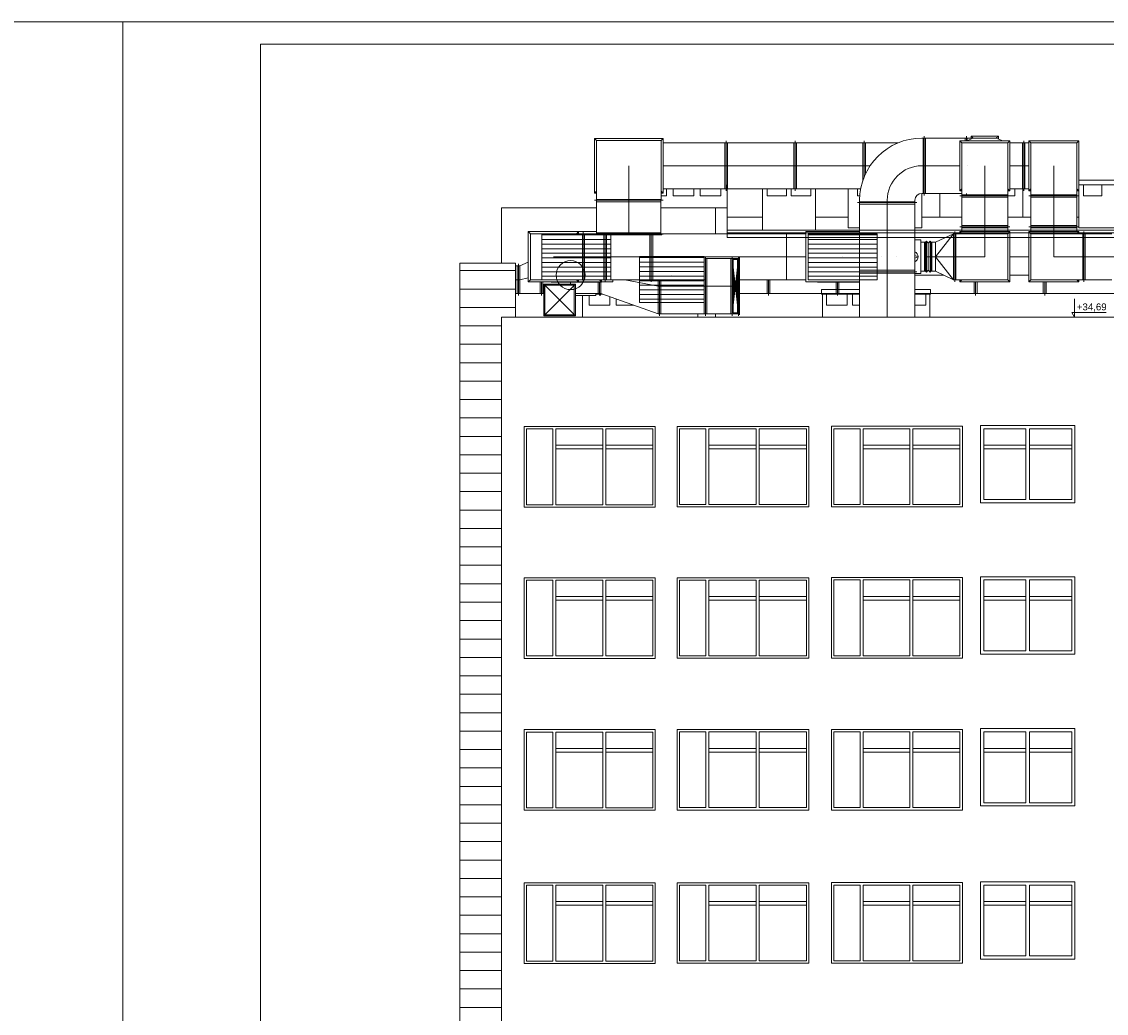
# Paper-space layout 'A-43 ELEWACJE' of a CAD drawing. Header units: millimetres. Extents: x -1100 to 1100, y 0 to 900.
# Tile 11 of 24: x -22 to 214, y 685 to 900. Entities that reach past the tile are written whole.
import ezdxf
from ezdxf.xclip import XClip

# ---------------------------------------------------------------- set-up
doc = ezdxf.new("R2010")
doc.units = ezdxf.units.MM
doc.header["$MEASUREMENT"] = 0
doc.header["$XCLIPFRAME"] = 0
for name, pattern in [('DASHDOT', [254, 127, -63.5, 0, -63.5]), ('DASHED', [2000, 1000, -1000]), ('DO', [40000, 30000, -5000, 0, -5000])]:
    doc.linetypes.add(name, pattern=pattern)
for name, color, linetype, lineweight in [('_p. II sufity_2_0_Nr_pióra__1', 7, 'Continuous', 20), ('A_Arkusz_Nr_pióra__1', 7, 'Continuous', 20), ('A_ściany_Nr_pióra__1', 7, 'Continuous', 20), ('A_ściany_Nr_pióra__2', 8, 'Continuous', 13), ('A_ściany_Nr_pióra__3', 252, 'Continuous', 13)]:
    doc.layers.add(name, color=color, linetype=linetype, lineweight=lineweight)
doc.layers.add('A_sanitarne_Nr_pióra__6', color=7, linetype='Continuous', lineweight=13, true_color=0xa9a9a9)
doc.layers.add('A_wymiary_Nr_pióra__7', color=7, linetype='Continuous', lineweight=18, true_color=0x171717)
doc.layers.add('A_ściany', color=7, linetype='Continuous')
doc.styles.add('STYL_AUTOMATYCZNY_4', font='arial.ttf')
picture_1 = doc.add_image_def('image1.tif', size_in_pixel=(6497, 5315))

# ---------------------------------------------------------------- blocks, each defined once
blk = doc.blocks.new('Rysunek_2_2', base_point=(-550, 450))
at = {"layer": '_p. II sufity_2_0_Nr_pióra__1', "color": 7, "lineweight": 20}
image = blk.add_image(picture_1, insert=(-1100, 0), size_in_units=(1100, 900), dxfattribs=at)
image.set_boundary_path([(-0.5, -0.5), (6496.5, 5314.5)])
blk = doc.blocks.new('Rysunek_3_3', base_point=(-1601.65, 1773.94))
at = {"layer": 'A_ściany', "linetype": 'Continuous', "lineweight": 13}
h = blk.add_hatch(dxfattribs=at)
h.set_pattern_fill('BONIE_0003', color=8, style=0, pattern_type=2)
h.set_pattern_definition([(0, (-1601.6475, 1773.9432), (0, 4), [])])
h.paths.add_polyline_path([(82.22, 563.35), (82.22, 835.84), (85.27, 835.84), (85.27, 847.36), (73.22, 847.36), (73.22, 563.35)])
at = {"layer": 'A_sanitarne_Nr_pióra__6', "color": 253, "linetype": 'Continuous', "lineweight": 13, "true_color": 0xa9a9a9}
for p, q in [((102.46, 874.66), (102.91, 874.21)), ((102.46, 874.66), (102.46, 862.76)), ((117.36, 874.66), (102.46, 874.66)), ((116.91, 874.21), (117.36, 874.66)), ((117.36, 862.76), (117.36, 874.66)), ((173.55, 874.71), (174.05, 874.71)), ((173.85, 862.71), (173.85, 874.71)), ((174.05, 862.26), (174.05, 875.16)), ((174.05, 875.16), (174.05, 862.26)), ((184.3, 874.71), (174.05, 874.71)), ((174.35, 862.71), (174.35, 874.71)), ((182.95, 874.16), (182.95, 874.71)), ((183.25, 874.16), (183.25, 875.16)), ((184.75, 874.71), (183.38, 874.16)), ((183.45, 874.19), (183.45, 874.71)), ((184.75, 874.71), (184.3, 875.16)), ((184.3, 874.53), (184.3, 875.16)), ((184.3, 875.16), (190.2, 875.16)), ((184.75, 874.71), (189.75, 874.71)), ((190.2, 875.16), (189.75, 874.71)), ((191.13, 874.16), (189.75, 874.71)), ((190.2, 875.16), (190.2, 874.53)), ((102.91, 874.21), (116.91, 874.21)), ((102.91, 861.21), (102.91, 874.21)), ((116.91, 874.21), (116.91, 861.21)), ((117.36, 873.71), (168.45, 873.71)), ((130.75, 873.71), (130.75, 863.71)), ((131.05, 874.16), (131.05, 863.26)), ((131.35, 873.71), (131.35, 863.71)), ((145.75, 873.71), (145.75, 863.71)), ((146.05, 874.16), (146.05, 863.26)), ((146.35, 873.71), (146.35, 863.71)), ((160.75, 873.71), (160.75, 865.51)), ((161.05, 874.16), (161.05, 866.32)), ((161.35, 873.71), (161.35, 867)), ((174.05, 873.71), (174.05, 873.71)), ((182.25, 873.71), (181.8, 874.16)), ((181.8, 874.16), (192.7, 874.16)), ((181.8, 863.26), (181.8, 874.16)), ((182.25, 854.41), (182.25, 873.71)), ((192.25, 873.71), (182.25, 873.71)), ((192.7, 874.16), (192.25, 873.71)), ((192.25, 854.41), (192.25, 873.71)), ((192.7, 874.16), (192.7, 863.26)), ((192.7, 873.71), (196.8, 873.71)), ((195.45, 873.71), (195.45, 863.71)), ((195.75, 874.16), (195.75, 863.26)), ((195.95, 873.71), (195.95, 863.71)), ((196.8, 874.16), (197.25, 873.71)), ((196.8, 874.16), (207.7, 874.16)), ((196.8, 874.16), (196.8, 863.26)), ((197.25, 854.41), (197.25, 873.71)), ((207.25, 873.71), (197.25, 873.71)), ((207.25, 873.71), (207.7, 874.16)), ((207.25, 854.41), (207.25, 873.71)), ((207.7, 874.16), (207.7, 863.26)), ((102.46, 862.76), (102.91, 863.21)), ((102.46, 862.76), (102.91, 862.76)), ((117.36, 862.76), (116.91, 863.21)), ((116.91, 862.76), (117.36, 862.76)), ((117.36, 863.71), (160.28, 863.71)), ((173.55, 862.71), (174.05, 862.71)), ((174.05, 863.71), (174.05, 863.71)), ((182.25, 862.71), (174.05, 862.71)), ((181.8, 863.26), (182.25, 863.71)), ((182.25, 863.26), (181.8, 863.26)), ((192.7, 863.26), (192.25, 863.71)), ((192.7, 863.26), (192.25, 863.26)), ((192.7, 863.71), (196.8, 863.71)), ((196.8, 863.26), (197.25, 863.71)), ((196.8, 863.26), (197.25, 863.26)), ((207.7, 863.26), (207.25, 863.71)), ((207.25, 863.26), (207.7, 863.26)), ((117.34, 861.21), (102.44, 861.21)), ((102.89, 861.21), (102.89, 853.87)), ((116.89, 860.91), (102.89, 860.91)), ((116.91, 861.41), (102.91, 861.41)), ((116.89, 853.87), (116.89, 861.21)), ((117.36, 861.21), (117.34, 861.21)), ((172.5, 860.71), (159.6, 860.71)), ((160.05, 861.21), (160.05, 835.84)), ((172.05, 860.91), (160.05, 860.91)), ((172.05, 860.41), (160.05, 860.41)), ((172.05, 835.84), (172.05, 861.21)), ((192.7, 862.21), (181.8, 862.21)), ((182.25, 862.41), (192.25, 862.41)), ((182.25, 861.91), (192.25, 861.91)), ((207.7, 862.21), (196.8, 862.21)), ((197.25, 862.41), (207.25, 862.41)), ((197.25, 861.91), (207.25, 861.91)), ((181.8, 855.46), (192.7, 855.46)), ((182.25, 855.76), (192.25, 855.76)), ((196.8, 855.46), (207.7, 855.46)), ((197.25, 855.76), (207.25, 855.76)), ((102.89, 854.41), (88.06, 854.41)), ((88.51, 853.96), (88.06, 854.41)), ((88.06, 843.51), (88.06, 854.41)), ((88.51, 853.96), (102.89, 853.96)), ((88.51, 853.96), (88.51, 843.96)), ((93.06, 854.46), (93.11, 854.41)), ((93.06, 854.41), (93.06, 854.46)), ((93.06, 854.46), (102.89, 854.46)), ((98.96, 854.41), (98.51, 853.96)), ((98.96, 854.41), (98.96, 853.96)), ((99.81, 843.96), (99.81, 853.96)), ((100.01, 854.41), (100.01, 843.51)), ((100.31, 843.96), (100.31, 853.96)), ((117.34, 853.87), (102.44, 853.87)), ((117.09, 853.88), (102.69, 853.88)), ((102.69, 853.68), (117.09, 853.68)), ((116.89, 854.17), (102.89, 854.17)), ((116.89, 854.08), (102.89, 854.08)), ((104.45, 843.96), (104.45, 853.87)), ((104.75, 843.51), (104.75, 853.87)), ((105.05, 843.96), (105.05, 853.87)), ((114.49, 843.96), (114.49, 853.87)), ((114.79, 843.51), (114.79, 853.87)), ((115.09, 843.96), (115.09, 853.87)), ((148.4, 853.96), (116.89, 853.96)), ((144.19, 853.96), (144.19, 843.96)), ((160.05, 854.41), (148.4, 854.41)), ((148.4, 854.41), (148.4, 843.51)), ((160.05, 853.96), (148.85, 853.96)), ((148.85, 853.96), (148.85, 843.96)), ((160.05, 853.71), (148.85, 853.71)), ((150.9, 854.46), (150.95, 854.41)), ((160.05, 854.46), (150.9, 854.46)), ((150.9, 854.46), (150.9, 854.41)), ((176.55, 852.11), (180.45, 853.96)), ((180.45, 853.96), (176.55, 848.96)), ((180.45, 853.96), (180.45, 843.96)), ((180.45, 853.96), (192.25, 853.96)), ((180.75, 843.51), (180.75, 854.41)), ((180.95, 843.96), (180.95, 853.96)), ((182.25, 853.96), (181.8, 854.41)), ((181.8, 853.96), (181.8, 854.41)), ((181.8, 854.41), (192.7, 854.41)), ((182.25, 855.26), (192.25, 855.26)), ((192.7, 854.41), (192.25, 853.96)), ((192.25, 853.96), (192.25, 843.96)), ((192.7, 854.41), (192.7, 843.51)), ((196.8, 854.41), (197.25, 853.96)), ((196.8, 854.41), (207.7, 854.41)), ((196.8, 843.51), (196.8, 854.41)), ((197.25, 855.26), (207.25, 855.26)), ((197.25, 853.96), (214.85, 853.96)), ((197.25, 853.96), (197.25, 843.96)), ((207.7, 854.41), (207.25, 853.96)), ((207.7, 854.41), (207.7, 853.96)), ((208.55, 853.96), (208.55, 843.96)), ((208.75, 854.41), (208.75, 843.51)), ((209.05, 843.96), (209.05, 853.96)), ((160.05, 852.71), (148.85, 852.71)), ((160.05, 851.71), (148.85, 851.71)), ((160.05, 850.71), (148.85, 850.71)), ((172.05, 852.61), (173.35, 852.61)), ((173.35, 852.61), (173.35, 845.31)), ((173.35, 852.11), (174.35, 852.11)), ((174.15, 845.81), (174.15, 852.11)), ((174.35, 852.11), (174.55, 852.31)), ((174.35, 852.11), (174.35, 845.81)), ((174.55, 852.31), (174.95, 851.91)), ((174.55, 852.31), (174.55, 845.61)), ((174.95, 851.91), (175.35, 852.31)), ((174.95, 851.91), (174.95, 846.01)), ((175.35, 852.31), (175.55, 852.11)), ((175.35, 852.31), (175.35, 845.61)), ((175.55, 852.11), (176.55, 852.11)), ((175.55, 852.11), (175.55, 845.81)), ((175.75, 845.81), (175.75, 852.11)), ((176.55, 852.11), (176.55, 845.81)), ((126.57, 849.01), (126.57, 836.11)), ((126.57, 848.56), (133.74, 848.56)), ((126.87, 848.56), (126.87, 836.56)), ((132.09, 848.56), (132.09, 836.56)), ((132.39, 849.01), (132.39, 836.11)), ((132.39, 849.01), (132.39, 836.11)), ((133.74, 848.56), (132.39, 836.56)), ((132.39, 848.56), (133.74, 836.56)), ((133.56, 848.36), (132.56, 848.36)), ((132.56, 848.36), (132.56, 836.76)), ((133.54, 848.56), (133.54, 836.56)), ((133.56, 836.76), (133.56, 848.36)), ((133.74, 849.01), (133.74, 836.11)), ((133.94, 836.36), (133.94, 848.76)), ((160.05, 849.71), (148.85, 849.71)), ((160.05, 848.71), (148.85, 848.71)), ((172.75, 848.96), (172.05, 849.25)), ((172.05, 848.67), (172.75, 848.96)), ((176.55, 848.96), (180.45, 843.96)), ((192.7, 848.96), (196.8, 848.96)), ((86.26, 846.96), (85.27, 846.96)), ((85.66, 840.96), (85.66, 846.96)), ((85.96, 840.51), (85.96, 847.41)), ((88.06, 847.78), (86.26, 846.96)), ((86.26, 840.96), (86.26, 846.96)), ((132.43, 848.21), (132.43, 836.92)), ((132.58, 846.8), (132.58, 838.33)), ((133.54, 846.8), (133.54, 838.33)), ((133.7, 848.21), (133.7, 836.92)), ((160.05, 847.71), (148.85, 847.71)), ((160.05, 846.71), (148.85, 846.71)), ((172.05, 846.01), (160.05, 846.01)), ((174.95, 846.01), (174.55, 845.61)), ((175.35, 845.61), (174.95, 846.01)), ((88.06, 843.51), (88.51, 843.96)), ((126.57, 843.96), (88.51, 843.96)), ((98.96, 843.51), (98.51, 843.96)), ((98.96, 843.96), (98.96, 843.51)), ((103.96, 843.51), (103.51, 843.96)), ((103.96, 843.92), (106.01, 843.96)), ((103.96, 843.46), (103.96, 843.96)), ((106.46, 843.96), (106.46, 843.51)), ((116.27, 843.96), (116.27, 836.56)), ((116.57, 843.96), (116.57, 836.11)), ((116.57, 836.11), (116.57, 843.96)), ((116.87, 836.56), (116.87, 843.96)), ((126.27, 836.56), (126.27, 843.96)), ((132.74, 845.38), (132.74, 839.74)), ((132.9, 843.97), (132.9, 841.15)), ((133.22, 843.97), (133.22, 841.15)), ((133.38, 845.38), (133.38, 839.74)), ((148.4, 843.96), (133.74, 843.96)), ((139.96, 843.96), (139.96, 840.96)), ((140.26, 843.96), (140.26, 840.51)), ((140.56, 843.96), (140.56, 840.96)), ((172.5, 845.71), (148.85, 845.71)), ((160.05, 844.71), (148.85, 844.71)), ((148.85, 843.96), (160.05, 843.96)), ((172.05, 845.41), (160.05, 845.41)), ((172.05, 845.31), (173.35, 845.31)), ((174.35, 845.81), (173.35, 845.81)), ((174.55, 845.61), (174.35, 845.81)), ((175.55, 845.81), (175.35, 845.61)), ((175.55, 845.81), (176.55, 845.81)), ((180.45, 843.96), (176.55, 845.81)), ((192.25, 843.96), (180.45, 843.96)), ((181.8, 843.51), (182.25, 843.96)), ((181.8, 843.51), (181.8, 843.96)), ((192.7, 843.51), (192.25, 843.96)), ((196.8, 843.51), (197.25, 843.96)), ((197.25, 843.96), (214.85, 843.96)), ((207.25, 843.96), (207.7, 843.51)), ((207.7, 843.96), (207.7, 843.51)), ((88.06, 843.51), (106.46, 843.51)), ((90.66, 840.96), (90.66, 843.51)), ((90.96, 840.51), (90.96, 843.51)), ((91.26, 843.51), (91.26, 840.96)), ((91.41, 843.01), (98.31, 836.11)), ((91.41, 836.11), (91.41, 843.01)), ((91.41, 843.01), (98.31, 843.01)), ((98.31, 843.01), (91.41, 836.11)), ((91.66, 842.76), (91.66, 836.36)), ((98.06, 842.76), (91.66, 842.76)), ((93.11, 843.51), (93.06, 843.46)), ((93.06, 843.46), (93.06, 843.51)), ((103.96, 843.46), (93.06, 843.46)), ((97.26, 843.01), (97.26, 843.46)), ((98.06, 836.36), (98.06, 842.76)), ((98.31, 843.01), (98.31, 836.11)), ((103.26, 843.46), (103.26, 840.96)), ((103.56, 840.51), (103.56, 843.46)), ((103.86, 843.46), (103.86, 840.96)), ((103.96, 843.46), (103.91, 843.51)), ((148.4, 843.51), (160.05, 843.51)), ((150.9, 843.46), (150.95, 843.51)), ((150.9, 843.51), (150.9, 843.46)), ((150.9, 843.46), (160.05, 843.46)), ((154.96, 843.46), (154.96, 840.96)), ((155.26, 843.46), (155.26, 840.51)), ((155.56, 843.46), (155.56, 840.96)), ((192.7, 843.51), (181.8, 843.51)), ((184.96, 843.51), (184.96, 840.96)), ((185.26, 843.51), (185.26, 840.51)), ((185.56, 843.51), (185.56, 840.96)), ((207.7, 843.51), (196.8, 843.51)), ((199.96, 843.51), (199.96, 840.96)), ((200.26, 843.51), (200.26, 840.51)), ((200.56, 843.51), (200.56, 840.96)), ((85.27, 840.96), (91.41, 840.96)), ((98.31, 840.96), (103.86, 840.96)), ((98.31, 840.51), (102.71, 840.51)), ((102.71, 840.51), (102.71, 840.96)), ((103.76, 840.96), (103.76, 840.51)), ((103.86, 840.96), (116.27, 836.56)), ((133.74, 840.96), (160.05, 840.96)), ((172.05, 840.96), (226, 840.96)), ((116.27, 836.56), (116.57, 836.56)), ((116.57, 836.56), (133.74, 836.56)), ((132.56, 836.76), (133.56, 836.76)), ((98.31, 836.11), (91.41, 836.11)), ((91.66, 836.36), (98.06, 836.36))]:
    blk.add_line(p, q, dxfattribs=at)
at = {"layer": 'A_sanitarne_Nr_pióra__6', "color": 253, "linetype": 'DO', "lineweight": 13, "true_color": 0xa9a9a9}
for p, q in [((109.91, 868.71), (109.91, 861.21)), ((117.36, 868.71), (162.33, 868.71)), ((174.05, 868.71), (174.05, 868.71)), ((192.7, 868.71), (196.8, 868.71)), ((202.25, 848.96), (202.25, 868.71)), ((109.89, 861.21), (109.89, 853.87)), ((221.15, 848.96), (202.25, 848.96))]:
    blk.add_line(p, q, dxfattribs=at)
at = {"layer": 'A_sanitarne_Nr_pióra__6', "color": 253, "linetype": 'DASHDOT', "lineweight": 13, "true_color": 0xa9a9a9}
for p, q in [((174.05, 868.71), (173.55, 868.71)), ((181.8, 868.71), (174.05, 868.71)), ((187.25, 848.96), (187.25, 868.71)), ((166.05, 861.21), (166.05, 835.84)), ((93.51, 848.96), (148.4, 848.96)), ((187.25, 848.96), (174.15, 848.96)), ((86.26, 843.96), (85.27, 843.96)), ((88.06, 844.37), (86.26, 843.96)), ((109.03, 843.96), (116.27, 842.56)), ((172.05, 844.96), (178.35, 844.96)), ((192.7, 844.96), (196.8, 844.96)), ((116.27, 842.56), (116.57, 842.56)), ((132.39, 842.56), (116.57, 842.56))]:
    blk.add_line(p, q, dxfattribs=at)
at = {"layer": 'A_sanitarne_Nr_pióra__6', "color": 253, "linetype": 'DASHED', "lineweight": 13, "true_color": 0xa9a9a9}
for p, q in [((91.01, 843.96), (91.01, 853.96)), ((91.01, 853.71), (106.01, 853.71)), ((102.89, 853.96), (106.01, 853.96)), ((106.01, 853.96), (106.01, 843.96)), ((163.85, 853.96), (160.05, 853.96)), ((163.85, 853.71), (160.05, 853.71)), ((163.85, 843.96), (163.85, 853.96)), ((91.01, 852.71), (106.01, 852.71)), ((91.01, 851.71), (106.01, 851.71)), ((91.01, 850.71), (106.01, 850.71)), ((163.85, 852.71), (160.05, 852.71)), ((163.85, 851.71), (160.05, 851.71)), ((163.85, 850.71), (160.05, 850.71)), ((91.01, 849.71), (106.01, 849.71)), ((91.01, 848.71), (106.01, 848.71)), ((126.26, 849.01), (112.26, 849.01)), ((112.26, 849.01), (112.26, 839.01)), ((126.26, 848.76), (112.26, 848.76)), ((126.26, 839.01), (126.26, 849.01)), ((163.85, 849.71), (160.05, 849.71)), ((163.85, 848.71), (160.05, 848.71)), ((91.01, 847.71), (106.01, 847.71)), ((91.01, 846.71), (106.01, 846.71)), ((126.26, 847.76), (112.26, 847.76)), ((126.26, 846.76), (112.26, 846.76)), ((163.85, 847.71), (160.05, 847.71)), ((163.85, 846.71), (160.05, 846.71)), ((91.01, 845.71), (106.01, 845.71)), ((91.01, 844.71), (106.01, 844.71)), ((126.26, 845.76), (112.26, 845.76)), ((126.26, 844.76), (112.26, 844.76)), ((126.26, 843.76), (112.26, 843.76)), ((163.85, 844.71), (160.05, 844.71)), ((160.05, 843.96), (163.85, 843.96)), ((126.26, 842.76), (112.26, 842.76)), ((126.26, 841.76), (112.26, 841.76)), ((126.26, 840.76), (112.26, 840.76)), ((126.26, 839.76), (112.26, 839.76)), ((112.26, 839.01), (126.26, 839.01))]:
    blk.add_line(p, q, dxfattribs=at)
at = {"layer": 'A_sanitarne_Nr_pióra__6', "color": 253, "linetype": 'Continuous', "lineweight": 13, "true_color": 0xa9a9a9}
for centre, radius in [((183.55, 868.71), 0.0005), ((156.35, 848.96), 0.0005), ((164.85, 848.96), 0.0005), ((168.15, 848.96), 0.0005), ((97.26, 844.96), 3.15), ((119.26, 844.96), 0.0005), ((94.86, 839.56), 0.0005)]:
    blk.add_circle(centre, radius, dxfattribs=at)
for centre, radius, start, end in [((173.55, 861.21), 13.5, 90, 180), ((173.55, 861.21), 1.5, 90, 180), ((171.55, 848.96), 1.2, 294.4496, 65.5404)]:
    blk.add_arc(centre, radius, start, end, dxfattribs=at)
at = {"layer": 'A_sanitarne_Nr_pióra__6', "color": 253, "linetype": 'DASHDOT', "lineweight": 13, "true_color": 0xa9a9a9}
blk.add_arc((173.55, 861.21), 7.5, 90, 180, dxfattribs=at)
at = {"layer": 'A_wymiary_Nr_pióra__7', "color": 250, "linetype": 'Continuous', "lineweight": 18, "true_color": 0x171717}
for p, q in [((206.75, 835.84), (206.75, 839.84)), ((206.75, 835.84), (206.17, 836.84)), ((206.17, 836.84), (206.75, 836.84)), ((206.75, 836.84), (213.6, 836.84)), ((206.75, 835.84), (206, 835.84)), ((206.75, 835.84), (207.5, 835.84))]:
    blk.add_line(p, q, dxfattribs=at)
at = {"layer": 'A_ściany_Nr_pióra__1', "color": 7, "linetype": 'Continuous', "lineweight": 20}
for p, q in [((82.22, 859.56), (82.22, 847.57)), ((102.89, 859.56), (82.22, 859.56)), ((128.77, 859.56), (116.89, 859.56)), ((128.77, 859.56), (131.27, 859.56)), ((128.77, 853.96), (128.77, 859.56)), ((131.27, 854.76), (131.27, 859.56)), ((131.27, 857.56), (138.93, 857.56)), ((150.45, 857.56), (157.56, 857.56)), ((173.56, 857.56), (182.25, 857.56)), ((192.25, 857.56), (197.25, 857.56)), ((207.25, 857.56), (207.69, 857.56)), ((131.27, 854.76), (348.87, 854.76)), ((73.22, 563.35), (73.22, 847.57)), ((73.22, 847.57), (85.27, 847.57)), ((85.27, 847.57), (85.27, 835.84)), ((128.77, 835.84), (128.77, 836.56)), ((82.22, 475.96), (82.22, 835.84)), ((550.62, 835.84), (82.22, 835.84)), ((82.22, 783.09), (82.22, 753.09))]:
    blk.add_line(p, q, dxfattribs=at)
at = {"layer": 'A_ściany_Nr_pióra__2', "color": 8, "linetype": 'Continuous', "lineweight": 13}
for p, q in [((131.26, 859.56), (131.26, 864.56)), ((138.93, 854.76), (138.93, 863.71)), ((150.45, 854.76), (150.45, 863.71)), ((157.56, 855.25), (157.56, 863.71)), ((173.56, 855.25), (173.56, 862.71)), ((177.49, 857.56), (177.49, 862.71)), ((195.49, 857.56), (195.49, 863.71)), ((207.69, 855.25), (207.69, 863.26)), ((131.27, 853.16), (131.27, 854.76)), ((131.27, 854.16), (348.87, 854.16)), ((131.27, 853.16), (348.87, 853.16)), ((160.05, 855.25), (157.56, 855.25)), ((173.56, 855.25), (172.05, 855.25)), ((229.69, 855.25), (207.69, 855.25)), ((99.87, 835.84), (99.87, 840.51)), ((151.97, 835.84), (151.97, 840.84)), ((175.27, 835.84), (175.27, 840.84)), ((124.87, 835.84), (124.87, 836.56))]:
    blk.add_line(p, q, dxfattribs=at)
at = {"layer": 'A_ściany_Nr_pióra__2', "color": 8, "linetype": 'Continuous', "lineweight": 13, "flags": 128}
for points in [[(207.7, 865.56), (229.89, 865.56), (229.89, 864.56), (207.7, 864.56)], [(118.11, 863.71), (118.11, 862.16), (116.91, 862.16)], [(124.01, 863.71), (124.01, 862.16), (119.51, 862.16), (119.51, 863.71)], [(129.91, 863.71), (129.91, 862.16), (125.41, 862.16), (125.41, 863.71)], [(144.18, 863.71), (144.18, 862.16), (139.93, 862.16), (139.93, 863.71)], [(149.45, 863.71), (149.45, 862.16), (145.2, 862.16), (145.2, 863.71)], [(160.08, 862.16), (159.56, 862.16), (159.56, 863.71)], [(183.24, 862.71), (183.24, 862.16), (182.25, 862.16)], [(193.74, 863.71), (193.74, 862.16), (192.25, 862.16)], [(160.05, 840.84), (151.77, 840.84), (151.77, 841.84), (160.05, 841.84)], [(172.05, 841.84), (175.47, 841.84), (175.47, 840.84), (172.05, 840.84)], [(105.77, 840.29), (105.77, 838.44), (101.27, 838.44), (101.27, 840.51)], [(102.71, 840.84), (104.19, 840.84)], [(110.96, 838.44), (107.17, 838.44), (107.17, 839.79)], [(160.05, 838.44), (158.53, 838.44), (158.53, 840.84), (160.05, 840.84)], [(172.05, 840.84), (174.43, 840.84), (174.43, 838.44), (172.05, 838.44)]]:
    blk.add_lwpolyline(points, dxfattribs=at)
for points in [[(208.69, 864.56), (212.69, 864.56), (212.69, 862.16), (208.69, 862.16)], [(152.83, 840.84), (157.33, 840.84), (157.33, 838.44), (152.83, 838.44)]]:
    blk.add_lwpolyline(points, close=True, dxfattribs=at)
at = {"layer": 'A_ściany_Nr_pióra__3', "color": 252, "linetype": 'Continuous', "lineweight": 13}
for p, q in [((87.15, 794.59), (87.15, 812.09)), ((87.15, 812.09), (115.61, 812.09)), ((87.68, 795.11), (87.68, 811.56)), ((87.68, 811.56), (93.38, 811.56)), ((93.38, 811.56), (93.38, 795.11)), ((94.03, 795.11), (94.03, 811.56)), ((94.03, 811.56), (104.23, 811.56)), ((104.23, 811.56), (104.23, 795.11)), ((104.88, 795.11), (104.88, 811.56)), ((104.88, 811.56), (115.09, 811.56)), ((115.09, 811.56), (115.09, 795.11)), ((115.61, 812.09), (115.61, 794.59)), ((120.39, 812.11), (149.05, 812.11)), ((120.39, 794.64), (120.39, 812.11)), ((120.92, 795.16), (120.92, 811.58)), ((120.92, 811.58), (126.62, 811.58)), ((126.62, 811.58), (126.62, 795.16)), ((127.27, 795.16), (127.27, 811.58)), ((127.27, 811.58), (137.57, 811.58)), ((137.57, 811.58), (137.57, 795.16)), ((138.22, 795.16), (138.22, 811.58)), ((138.22, 811.58), (148.53, 811.58)), ((148.53, 811.58), (148.53, 795.16)), ((149.05, 812.11), (149.05, 794.64)), ((153.91, 812.14), (182.37, 812.14)), ((153.91, 794.64), (153.91, 812.14)), ((154.44, 795.16), (154.44, 811.61)), ((154.44, 811.61), (160.14, 811.61)), ((160.14, 811.61), (160.14, 795.16)), ((160.79, 795.16), (160.79, 811.61)), ((160.79, 811.61), (170.99, 811.61)), ((170.99, 811.61), (170.99, 795.16)), ((171.64, 795.16), (171.64, 811.61)), ((171.64, 811.61), (181.85, 811.61)), ((181.85, 811.61), (181.85, 795.16)), ((182.37, 812.14), (182.37, 794.64)), ((186.33, 812.32), (206.83, 812.32)), ((186.33, 812.32), (186.33, 795.52)), ((187.03, 796.22), (187.03, 811.62)), ((187.03, 811.62), (196.18, 811.62)), ((196.18, 811.62), (196.18, 796.22)), ((196.98, 796.22), (196.98, 811.62)), ((196.98, 811.62), (206.13, 811.62)), ((206.13, 811.62), (206.13, 796.22)), ((206.83, 812.32), (206.83, 795.52)), ((104.23, 808.01), (94.03, 808.01)), ((104.23, 807.21), (94.03, 807.21)), ((115.09, 808.01), (104.88, 808.01)), ((115.09, 807.21), (104.88, 807.21)), ((137.57, 808.01), (127.27, 808.01)), ((137.57, 807.21), (127.27, 807.21)), ((148.53, 808.01), (138.22, 808.01)), ((148.53, 807.21), (138.22, 807.21)), ((170.99, 808.01), (160.79, 808.01)), ((170.99, 807.21), (160.79, 807.21)), ((181.85, 808.01), (171.64, 808.01)), ((181.85, 807.21), (171.64, 807.21)), ((196.18, 808.01), (187.03, 808.01)), ((196.18, 807.21), (187.03, 807.21)), ((206.13, 808.01), (196.98, 808.01)), ((206.13, 807.21), (196.98, 807.21)), ((115.61, 794.59), (87.15, 794.59)), ((93.38, 795.11), (87.68, 795.11)), ((104.23, 795.11), (94.03, 795.11)), ((115.09, 795.11), (104.88, 795.11)), ((149.05, 794.64), (120.39, 794.64)), ((126.62, 795.16), (120.92, 795.16)), ((137.57, 795.16), (127.27, 795.16)), ((148.53, 795.16), (138.22, 795.16)), ((182.37, 794.64), (153.91, 794.64)), ((160.14, 795.16), (154.44, 795.16)), ((170.99, 795.16), (160.79, 795.16)), ((181.85, 795.16), (171.64, 795.16)), ((206.83, 795.52), (186.33, 795.52)), ((196.18, 796.22), (187.03, 796.22)), ((206.13, 796.22), (196.98, 796.22)), ((87.15, 761.74), (87.15, 779.24)), ((87.15, 779.24), (115.61, 779.24)), ((87.68, 762.26), (87.68, 778.71)), ((87.68, 778.71), (93.38, 778.71)), ((93.38, 778.71), (93.38, 762.26)), ((94.03, 762.26), (94.03, 778.71)), ((94.03, 778.71), (104.23, 778.71)), ((104.23, 778.71), (104.23, 762.26)), ((104.88, 762.26), (104.88, 778.71)), ((104.88, 778.71), (115.09, 778.71)), ((115.09, 778.71), (115.09, 762.26)), ((115.61, 779.24), (115.61, 761.74)), ((120.39, 779.26), (149.05, 779.26)), ((120.39, 761.79), (120.39, 779.26)), ((120.92, 762.31), (120.92, 778.73)), ((120.92, 778.73), (126.62, 778.73)), ((126.62, 778.73), (126.62, 762.31)), ((127.27, 762.31), (127.27, 778.73)), ((127.27, 778.73), (137.57, 778.73)), ((137.57, 778.73), (137.57, 762.31)), ((138.22, 762.31), (138.22, 778.73)), ((138.22, 778.73), (148.53, 778.73)), ((148.53, 778.73), (148.53, 762.31)), ((149.05, 779.26), (149.05, 761.79)), ((153.91, 779.29), (182.37, 779.29)), ((153.91, 761.79), (153.91, 779.29)), ((154.44, 762.31), (154.44, 778.76)), ((154.44, 778.76), (160.14, 778.76)), ((160.14, 778.76), (160.14, 762.31)), ((160.79, 762.31), (160.79, 778.76)), ((160.79, 778.76), (170.99, 778.76)), ((170.99, 778.76), (170.99, 762.31)), ((171.64, 762.31), (171.64, 778.76)), ((171.64, 778.76), (181.85, 778.76)), ((181.85, 778.76), (181.85, 762.31)), ((182.37, 779.29), (182.37, 761.79)), ((186.33, 779.47), (206.83, 779.47)), ((186.33, 779.47), (186.33, 762.67)), ((187.03, 763.37), (187.03, 778.77)), ((187.03, 778.77), (196.18, 778.77)), ((196.18, 778.77), (196.18, 763.37)), ((196.98, 763.37), (196.98, 778.77)), ((196.98, 778.77), (206.13, 778.77)), ((206.13, 778.77), (206.13, 763.37)), ((206.83, 779.47), (206.83, 762.67)), ((104.23, 775.16), (94.03, 775.16)), ((104.23, 774.36), (94.03, 774.36)), ((115.09, 775.16), (104.88, 775.16)), ((115.09, 774.36), (104.88, 774.36)), ((137.57, 775.16), (127.27, 775.16)), ((137.57, 774.36), (127.27, 774.36)), ((148.53, 775.16), (138.22, 775.16)), ((148.53, 774.36), (138.22, 774.36)), ((170.99, 775.16), (160.79, 775.16)), ((170.99, 774.36), (160.79, 774.36)), ((181.85, 775.16), (171.64, 775.16)), ((181.85, 774.36), (171.64, 774.36)), ((196.18, 775.16), (187.03, 775.16)), ((196.18, 774.36), (187.03, 774.36)), ((206.13, 775.16), (196.98, 775.16)), ((206.13, 774.36), (196.98, 774.36)), ((115.61, 761.74), (87.15, 761.74)), ((93.38, 762.26), (87.68, 762.26)), ((104.23, 762.26), (94.03, 762.26)), ((115.09, 762.26), (104.88, 762.26)), ((149.05, 761.79), (120.39, 761.79)), ((126.62, 762.31), (120.92, 762.31)), ((137.57, 762.31), (127.27, 762.31)), ((148.53, 762.31), (138.22, 762.31)), ((182.37, 761.79), (153.91, 761.79)), ((160.14, 762.31), (154.44, 762.31)), ((170.99, 762.31), (160.79, 762.31)), ((181.85, 762.31), (171.64, 762.31)), ((206.83, 762.67), (186.33, 762.67)), ((196.18, 763.37), (187.03, 763.37)), ((206.13, 763.37), (196.98, 763.37)), ((87.15, 728.76), (87.15, 746.26)), ((87.15, 746.26), (115.61, 746.26)), ((87.68, 729.29), (87.68, 745.74)), ((87.68, 745.74), (93.38, 745.74)), ((93.38, 745.74), (93.38, 729.29)), ((94.03, 729.29), (94.03, 745.74)), ((94.03, 745.74), (104.23, 745.74)), ((104.23, 745.74), (104.23, 729.29)), ((104.88, 729.29), (104.88, 745.74)), ((104.88, 745.74), (115.09, 745.74)), ((115.09, 745.74), (115.09, 729.29)), ((115.61, 746.26), (115.61, 728.76)), ((120.39, 746.28), (149.05, 746.28)), ((120.39, 728.81), (120.39, 746.28)), ((120.92, 729.34), (120.92, 745.76)), ((120.92, 745.76), (126.62, 745.76)), ((126.62, 745.76), (126.62, 729.34)), ((127.27, 729.34), (127.27, 745.76)), ((127.27, 745.76), (137.57, 745.76)), ((137.57, 745.76), (137.57, 729.34)), ((138.22, 729.34), (138.22, 745.76)), ((138.22, 745.76), (148.53, 745.76)), ((148.53, 745.76), (148.53, 729.34)), ((149.05, 746.28), (149.05, 728.81)), ((153.91, 746.31), (182.37, 746.31)), ((153.91, 728.81), (153.91, 746.31)), ((154.44, 729.34), (154.44, 745.79)), ((154.44, 745.79), (160.14, 745.79)), ((160.14, 745.79), (160.14, 729.34)), ((160.79, 729.34), (160.79, 745.79)), ((160.79, 745.79), (170.99, 745.79)), ((170.99, 745.79), (170.99, 729.34)), ((171.64, 729.34), (171.64, 745.79)), ((171.64, 745.79), (181.85, 745.79)), ((181.85, 745.79), (181.85, 729.34)), ((182.37, 746.31), (182.37, 728.81)), ((186.33, 746.49), (206.83, 746.49)), ((186.33, 746.49), (186.33, 729.69)), ((187.03, 730.39), (187.03, 745.79)), ((187.03, 745.79), (196.18, 745.79)), ((196.18, 745.79), (196.18, 730.39)), ((196.98, 730.39), (196.98, 745.79)), ((196.98, 745.79), (206.13, 745.79)), ((206.13, 745.79), (206.13, 730.39)), ((206.83, 746.49), (206.83, 729.69)), ((104.23, 742.19), (94.03, 742.19)), ((104.23, 741.39), (94.03, 741.39)), ((115.09, 742.19), (104.88, 742.19)), ((115.09, 741.39), (104.88, 741.39)), ((137.57, 742.19), (127.27, 742.19)), ((137.57, 741.39), (127.27, 741.39)), ((148.53, 742.19), (138.22, 742.19)), ((148.53, 741.39), (138.22, 741.39)), ((170.99, 742.19), (160.79, 742.19)), ((170.99, 741.39), (160.79, 741.39)), ((181.85, 742.19), (171.64, 742.19)), ((181.85, 741.39), (171.64, 741.39)), ((196.18, 742.19), (187.03, 742.19)), ((196.18, 741.39), (187.03, 741.39)), ((206.13, 742.19), (196.98, 742.19)), ((206.13, 741.39), (196.98, 741.39)), ((115.61, 728.76), (87.15, 728.76)), ((93.38, 729.29), (87.68, 729.29)), ((104.23, 729.29), (94.03, 729.29)), ((115.09, 729.29), (104.88, 729.29)), ((149.05, 728.81), (120.39, 728.81)), ((126.62, 729.34), (120.92, 729.34)), ((137.57, 729.34), (127.27, 729.34)), ((148.53, 729.34), (138.22, 729.34)), ((182.37, 728.81), (153.91, 728.81)), ((160.14, 729.34), (154.44, 729.34)), ((170.99, 729.34), (160.79, 729.34)), ((181.85, 729.34), (171.64, 729.34)), ((206.83, 729.69), (186.33, 729.69)), ((196.18, 730.39), (187.03, 730.39)), ((206.13, 730.39), (196.98, 730.39)), ((87.15, 695.49), (87.15, 712.99)), ((87.15, 712.99), (115.61, 712.99)), ((87.68, 696.01), (87.68, 712.46)), ((87.68, 712.46), (93.38, 712.46)), ((93.38, 712.46), (93.38, 696.01)), ((94.03, 696.01), (94.03, 712.46)), ((94.03, 712.46), (104.23, 712.46)), ((104.23, 712.46), (104.23, 696.01)), ((104.88, 696.01), (104.88, 712.46)), ((104.88, 712.46), (115.09, 712.46)), ((115.09, 712.46), (115.09, 696.01)), ((115.61, 712.99), (115.61, 695.49)), ((120.39, 713.01), (149.05, 713.01)), ((120.39, 695.54), (120.39, 713.01)), ((120.92, 696.06), (120.92, 712.48)), ((120.92, 712.48), (126.62, 712.48)), ((126.62, 712.48), (126.62, 696.06)), ((127.27, 696.06), (127.27, 712.48)), ((127.27, 712.48), (137.57, 712.48)), ((137.57, 712.48), (137.57, 696.06)), ((138.22, 696.06), (138.22, 712.48)), ((138.22, 712.48), (148.53, 712.48)), ((148.53, 712.48), (148.53, 696.06)), ((149.05, 713.01), (149.05, 695.54)), ((153.91, 713.04), (182.37, 713.04)), ((153.91, 695.54), (153.91, 713.04)), ((154.44, 696.06), (154.44, 712.51)), ((154.44, 712.51), (160.14, 712.51)), ((160.14, 712.51), (160.14, 696.06)), ((160.79, 696.06), (160.79, 712.51)), ((160.79, 712.51), (170.99, 712.51)), ((170.99, 712.51), (170.99, 696.06)), ((171.64, 696.06), (171.64, 712.51)), ((171.64, 712.51), (181.85, 712.51)), ((181.85, 712.51), (181.85, 696.06)), ((182.37, 713.04), (182.37, 695.54)), ((186.33, 713.22), (206.83, 713.22)), ((186.33, 713.22), (186.33, 696.42)), ((187.03, 697.12), (187.03, 712.52)), ((187.03, 712.52), (196.18, 712.52)), ((196.18, 712.52), (196.18, 697.12)), ((196.98, 697.12), (196.98, 712.52)), ((196.98, 712.52), (206.13, 712.52)), ((206.13, 712.52), (206.13, 697.12)), ((206.83, 713.22), (206.83, 696.42)), ((104.23, 708.91), (94.03, 708.91)), ((104.23, 708.11), (94.03, 708.11)), ((115.09, 708.91), (104.88, 708.91)), ((115.09, 708.11), (104.88, 708.11)), ((137.57, 708.91), (127.27, 708.91)), ((137.57, 708.11), (127.27, 708.11)), ((148.53, 708.91), (138.22, 708.91)), ((148.53, 708.11), (138.22, 708.11)), ((170.99, 708.91), (160.79, 708.91)), ((170.99, 708.11), (160.79, 708.11)), ((181.85, 708.91), (171.64, 708.91)), ((181.85, 708.11), (171.64, 708.11)), ((196.18, 708.91), (187.03, 708.91)), ((196.18, 708.11), (187.03, 708.11)), ((206.13, 708.91), (196.98, 708.91)), ((206.13, 708.11), (196.98, 708.11)), ((115.61, 695.49), (87.15, 695.49)), ((93.38, 696.01), (87.68, 696.01)), ((104.23, 696.01), (94.03, 696.01)), ((115.09, 696.01), (104.88, 696.01)), ((149.05, 695.54), (120.39, 695.54)), ((126.62, 696.06), (120.92, 696.06)), ((137.57, 696.06), (127.27, 696.06)), ((148.53, 696.06), (138.22, 696.06)), ((182.37, 695.54), (153.91, 695.54)), ((160.14, 696.06), (154.44, 696.06)), ((170.99, 696.06), (160.79, 696.06)), ((181.85, 696.06), (171.64, 696.06)), ((206.83, 696.42), (186.33, 696.42)), ((196.18, 697.12), (187.03, 697.12)), ((206.13, 697.12), (196.98, 697.12))]:
    blk.add_line(p, q, dxfattribs=at)
at = {"layer": 'A_wymiary_Nr_pióra__7', "color": 250, "linetype": 'Continuous', "lineweight": 18, "true_color": 0x171717, "insert": (207.25, 837.04), "char_height": 1.5, "width": 6.3492, "attachment_point": 7, "style": 'STYL_AUTOMATYCZNY_4'}
blk.add_mtext('\\A1;{\\pql;\\fArial|b0|i0|c238|p0;\\W1.000000;+34,69}', dxfattribs=at)

psp = doc.layouts.new('A-43 ELEWACJE')

# ---------------------------------------------------------------- linework, layer by layer
at = {"layer": 'A_Arkusz_Nr_pióra__1', "color": 7, "linetype": 'Continuous', "lineweight": 20}
for p, q in [((1095.1, 895.1), (29.9, 895.1)), ((29.9, 895.1), (29.9, 4.9))]:
    psp.add_line(p, q, dxfattribs=at)
at = {"layer": 'A_Arkusz_Nr_pióra__1', "color": 7, "linetype": 'Continuous', "lineweight": 20, "flags": 128}
psp.add_lwpolyline([(0, 900), (1100, 900), (1100, 0), (0, 0)], close=True, dxfattribs=at)

# ---------------------------------------------------------------- block references
at = {"color": 37, "linetype": 'Continuous', "lineweight": 5, "true_color": 0x656532}
ref = psp.add_blockref('Rysunek_2_2', (-550, 450), dxfattribs=at)
XClip(ref).set_block_clipping_path([(-1099.9999166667, 0.0003888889), (0, 900)])
ref = psp.add_blockref('Rysunek_3_3', (-1601.65, 1773.94), dxfattribs=at)
XClip(ref).set_block_clipping_path([(29.90003743, 461.5010082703), (682.6679508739, 894.3024396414)])

doc.saveas('drawing.dxf')
